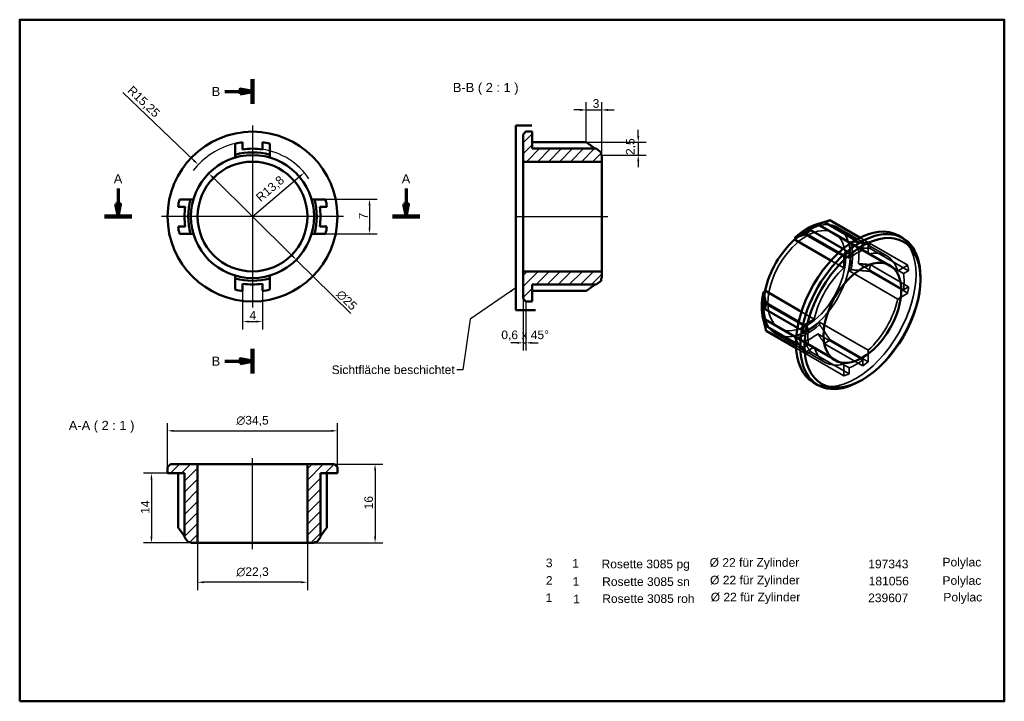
# Model space of a CAD drawing. Header units: millimetres. Extents: x 5 to 205, y 5 to 144.
import ezdxf

# ---------------------------------------------------------------- set-up
doc = ezdxf.new("R2010")
doc.units = ezdxf.units.MM
doc.header["$LTSCALE"] = 0.5
for name, color, linetype, lineweight in [('Bemaßungen(DIN)', 7, 'Continuous', 25), ('Mittellinie(DIN)', 7, 'Continuous', 25), ('Mittelpunktmarkierung(DIN)', 7, 'Continuous', 25), ('Schnittansichtslinien(DIN)', 7, 'Continuous', 70), ('Sichtbare Kanten(DIN)', 7, 'Continuous', 50), ('Skizziergeometrie(DIN)', 7, 'Continuous', 50), ('Symbole(DIN)', 7, 'Continuous', 25), ('Verdeckte Kanten(DIN)', 7, 'Continuous', 35)]:
    doc.layers.add(name, color=color, linetype=linetype, lineweight=lineweight)
doc.layers.add('Schraffur', color=7, linetype='Continuous', lineweight=9, true_color=0x1e1e47)
doc.styles.add('Aktuell-DIN', font='arial.ttf')
doc.styles.add('Aktuell-DINGroßer Text', font='arial.ttf')
doc.styles.add('STANDARD-DIN~0', font='arial.ttf')
doc.dimstyles.new('CAD-LAN', dxfattribs={"dimscale": 0.5, "dimtxt": 3.5, "dimasz": 2.5, "dimexe": 3.175, "dimexo": 0, "dimgap": 0.8, "dimtad": 1, "dimrnd": 1e-08, "dimtxsty": 'STANDARD-DIN~0', "dimcen": 0.09, "dimdle": 10, "dimclrd": 256, "dimclre": 256, "dimclrt": 256, "dimadec": 0, "dimazin": 2, "dimtfac": 1, "dimtmove": 0, "dimatfit": 3, "dimfxl": 1, "dimtolj": 1, "dimtzin": 0, "dimlwd": 25, "dimlwe": 25, "dimarcsym": 0})
doc.dimstyles.new('CAD-LAN$7', dxfattribs={"dimscale": 0.5, "dimtxt": 3.5, "dimasz": 2.5, "dimexe": 3.175, "dimexo": 0, "dimgap": 0.8, "dimtad": 1, "dimrnd": 1e-08, "dimtxsty": 'STANDARD-DIN~0', "dimcen": 0.09, "dimdle": 10, "dimclrd": 7, "dimclre": 256, "dimclrt": 256, "dimadec": 0, "dimazin": 2, "dimtfac": 1, "dimtmove": 0, "dimatfit": 3, "dimfxl": 1, "dimtolj": 1, "dimtzin": 0, "dimlwd": 25, "dimlwe": 25, "dimarcsym": 0})
pattern_1 = [(45, (0, 0), (-1.122532, 1.122532), [])]

# ---------------------------------------------------------------- blocks, each defined once
blk = doc.blocks.new('Ränder Standardrahmen')
at = {"layer": 'Skizziergeometrie(DIN)', "flags": 128}
blk.add_lwpolyline([(10, 10), (10, 287), (410, 287), (410, 10), (10, 10)], dxfattribs=at)
blk = doc.blocks.new('2DTransSchnitt0')
at = {"layer": 'Schnittansichtslinien(DIN)', "linetype": 'Continuous'}
for p, q in [((49.97, 218.43), (49.97, 211.99)), ((166.94, 218.43), (166.94, 211.99)), ((48.97, 211.99), (49.97, 206.99)), ((50.97, 211.99), (48.97, 211.99)), ((49.97, 211.99), (49.97, 206.99)), ((49.97, 206.99), (50.97, 211.99)), ((165.94, 211.99), (166.94, 206.99)), ((167.94, 211.99), (165.94, 211.99)), ((166.94, 211.99), (166.94, 206.99)), ((166.94, 206.99), (167.94, 211.99))]:
    blk.add_line(p, q, dxfattribs=at)
at = {"layer": 'Schnittansichtslinien(DIN)', "linetype": 'Continuous', "lineweight": 140}
for p, q in [((44.41, 206.99), (55.52, 206.99)), ((161.39, 206.99), (172.5, 206.99))]:
    blk.add_line(p, q, dxfattribs=at)
at = {"layer": 'Schnittansichtslinien(DIN)', "linetype": 'Continuous', "flags": 128}
for points in [[(48.97, 211.99), (49.97, 206.99), (50.97, 211.99), (48.97, 211.99)], [(165.94, 211.99), (166.94, 206.99), (167.94, 211.99), (165.94, 211.99)]]:
    blk.add_lwpolyline(points, dxfattribs=at)
at = {"layer": 'Schnittansichtslinien(DIN)'}
for points in [[(48.97, 211.99), (49.97, 206.99), (50.97, 211.99), (48.97, 211.99)], [(165.94, 211.99), (166.94, 206.99), (167.94, 211.99), (165.94, 211.99)]]:
    blk.add_solid(points, dxfattribs=at)
at = {"layer": 'Schnittansichtslinien(DIN)', "char_height": 3.73, "attachment_point": 7, "style": 'Aktuell-DINGroßer Text'}
for insert in [(48.22, 220.49), (165.19, 220.49)]:
    blk.add_mtext('A', dxfattribs=dict(at, insert=insert))
blk = doc.blocks.new('2DTransSchnitt1')
at = {"layer": 'Schnittansichtslinien(DIN)', "linetype": 'Continuous', "lineweight": 140}
for p, q in [((104.58, 262.85), (104.58, 252.8)), ((104.58, 153.27), (104.58, 143.21))]:
    blk.add_line(p, q, dxfattribs=at)
at = {"layer": 'Schnittansichtslinien(DIN)', "linetype": 'Continuous'}
for p, q in [((93.38, 257.83), (99.58, 257.83)), ((104.58, 257.83), (99.58, 258.83)), ((99.58, 258.83), (99.58, 256.83)), ((99.58, 257.83), (104.58, 257.83)), ((99.58, 256.83), (104.58, 257.83)), ((93.38, 148.24), (99.58, 148.24)), ((104.58, 148.24), (99.58, 149.24)), ((99.58, 149.24), (99.58, 147.24)), ((99.58, 148.24), (104.58, 148.24)), ((99.58, 147.24), (104.58, 148.24))]:
    blk.add_line(p, q, dxfattribs=at)
at = {"layer": 'Schnittansichtslinien(DIN)', "linetype": 'Continuous', "flags": 128}
for points in [[(99.58, 256.83), (104.58, 257.83), (99.58, 258.83), (99.58, 256.83)], [(99.58, 147.24), (104.58, 148.24), (99.58, 149.24), (99.58, 147.24)]]:
    blk.add_lwpolyline(points, dxfattribs=at)
at = {"layer": 'Schnittansichtslinien(DIN)'}
for points in [[(99.58, 256.83), (104.58, 257.83), (99.58, 258.83), (99.58, 256.83)], [(99.58, 147.24), (104.58, 148.24), (99.58, 149.24), (99.58, 147.24)]]:
    blk.add_solid(points, dxfattribs=at)
at = {"layer": 'Schnittansichtslinien(DIN)', "char_height": 3.73, "attachment_point": 7, "style": 'Aktuell-DINGroßer Text'}
for insert in [(88, 255.96), (88, 146.37)]:
    blk.add_mtext('B', dxfattribs=dict(at, insert=insert))
blk = doc.blocks.new('*D10')
at = {"layer": 'Bemaßungen(DIN)', "color": 250, "linetype": 'Continuous', "lineweight": 25, "true_color": 0x3f3f3f, "transparency": 16777216}
blk.add_line((25.95, 128.68), (40.36, 114.9), dxfattribs=at)
blk.add_arc((52.29, 103.5), 15.25, 103.2681, 142.2427, dxfattribs=at)
at = {"layer": 'Bemaßungen(DIN)', "color": 250, "linetype": 'Continuous', "true_color": 0x3f3f3f, "transparency": 16777216}
blk.add_solid([(40.51, 115.05), (40.22, 114.75), (41.27, 114.04)], dxfattribs=at)
at = {"layer": 'Defpoints', "color": 0, "linetype": 'Continuous', "transparency": 16777216}
for p in [(41.27, 114.04), (52.29, 103.5)]:
    blk.add_point(p, dxfattribs=at)
at = {"layer": 'Bemaßungen(DIN)', "color": 250, "linetype": 'Continuous', "lineweight": 25, "true_color": 0x3f3f3f, "transparency": 16777216, "insert": (27.97, 130.21), "char_height": 1.75, "attachment_point": 1, "rotation": 316.2783, "style": 'STANDARD-DIN~0'}
blk.add_mtext('\\A1;R15,25', dxfattribs=at)
blk = doc.blocks.new('*D11')
at = {"layer": 'Bemaßungen(DIN)', "color": 250, "linetype": 'Continuous', "lineweight": 25, "true_color": 0x3f3f3f, "transparency": 16777216}
blk.add_line((52.29, 103.5), (61.85, 111.62), dxfattribs=at)
blk.add_arc((52.29, 103.5), 13.8, 33.758, 81.6669, dxfattribs=at)
at = {"layer": 'Bemaßungen(DIN)', "color": 250, "linetype": 'Continuous', "true_color": 0x3f3f3f, "transparency": 16777216}
blk.add_solid([(61.72, 111.78), (61.99, 111.46), (62.81, 112.43)], dxfattribs=at)
at = {"layer": 'Defpoints', "color": 0, "linetype": 'Continuous', "transparency": 16777216}
for p in [(62.81, 112.43), (52.29, 103.5)]:
    blk.add_point(p, dxfattribs=at)
at = {"layer": 'Bemaßungen(DIN)', "color": 250, "linetype": 'Continuous', "lineweight": 25, "true_color": 0x3f3f3f, "transparency": 16777216, "insert": (52.79, 107.73), "char_height": 1.75, "attachment_point": 1, "rotation": 40.3491, "style": 'STANDARD-DIN~0'}
blk.add_mtext('\\A1;R13,8', dxfattribs=at)
blk = doc.blocks.new('*D12')
at = {"layer": 'Bemaßungen(DIN)', "color": 250, "linetype": 'Continuous', "lineweight": 25, "true_color": 0x3f3f3f, "transparency": 16777216}
for p, q in [((67.13, 107), (77.64, 107)), ((76.05, 105.75), (76.05, 101.25)), ((67.13, 100), (77.64, 100))]:
    blk.add_line(p, q, dxfattribs=at)
at = {"layer": 'Bemaßungen(DIN)', "color": 250, "linetype": 'Continuous', "true_color": 0x3f3f3f, "transparency": 16777216}
for points in [[(75.85, 105.75), (76.26, 105.75), (76.05, 107)], [(75.85, 101.25), (76.26, 101.25), (76.05, 100)]]:
    blk.add_solid(points, dxfattribs=at)
at = {"layer": 'Defpoints', "color": 0, "linetype": 'Continuous', "transparency": 16777216}
for p in [(67.13, 107), (67.13, 100), (76.05, 100)]:
    blk.add_point(p, dxfattribs=at)
at = {"layer": 'Bemaßungen(DIN)', "color": 250, "linetype": 'Continuous', "lineweight": 25, "true_color": 0x3f3f3f, "transparency": 16777216, "insert": (73.9, 102.93), "char_height": 1.75, "attachment_point": 1, "rotation": 90, "style": 'STANDARD-DIN~0'}
blk.add_mtext('\\A1;7', dxfattribs=at)
blk = doc.blocks.new('*D13')
at = {"layer": 'Bemaßungen(DIN)', "color": 250, "linetype": 'Continuous', "lineweight": 25, "true_color": 0x3f3f3f, "transparency": 16777216}
for p, q in [((50.29, 88.38), (50.29, 80.57)), ((54.29, 88.38), (54.29, 80.57)), ((51.54, 82.16), (53.04, 82.16))]:
    blk.add_line(p, q, dxfattribs=at)
at = {"layer": 'Bemaßungen(DIN)', "color": 250, "linetype": 'Continuous', "true_color": 0x3f3f3f, "transparency": 16777216}
for points in [[(51.54, 82.36), (51.54, 81.95), (50.29, 82.16)], [(53.04, 82.36), (53.04, 81.95), (54.29, 82.16)]]:
    blk.add_solid(points, dxfattribs=at)
at = {"layer": 'Defpoints', "color": 0, "linetype": 'Continuous', "transparency": 16777216}
for p in [(50.29, 88.38), (54.29, 88.38), (54.29, 82.16)]:
    blk.add_point(p, dxfattribs=at)
at = {"layer": 'Bemaßungen(DIN)', "color": 250, "linetype": 'Continuous', "lineweight": 25, "true_color": 0x3f3f3f, "transparency": 16777216, "insert": (51.68, 84.31), "char_height": 1.75, "attachment_point": 1, "style": 'STANDARD-DIN~0'}
blk.add_mtext('\\A1;4', dxfattribs=at)
blk = doc.blocks.new('*D14')
at = {"layer": 'Bemaßungen(DIN)', "color": 250, "linetype": 'Continuous', "lineweight": 25, "true_color": 0x3f3f3f, "transparency": 16777216}
for p, q in [((44.28, 111.4), (60.29, 95.59)), ((61.18, 94.71), (72.26, 83.77))]:
    blk.add_line(p, q, dxfattribs=at)
at = {"layer": 'Bemaßungen(DIN)', "color": 250, "linetype": 'Continuous', "true_color": 0x3f3f3f, "transparency": 16777216}
for points in [[(44.43, 111.55), (44.14, 111.25), (43.39, 112.28)], [(60.44, 95.74), (60.15, 95.44), (61.18, 94.71)]]:
    blk.add_solid(points, dxfattribs=at)
at = {"layer": 'Defpoints', "color": 0, "linetype": 'Continuous', "transparency": 16777216}
for p in [(43.39, 112.28), (61.18, 94.71)]:
    blk.add_point(p, dxfattribs=at)
at = {"layer": 'Bemaßungen(DIN)', "color": 250, "linetype": 'Continuous', "lineweight": 25, "true_color": 0x3f3f3f, "transparency": 16777216, "insert": (70.43, 88.79), "char_height": 1.75, "attachment_point": 1, "rotation": 315.3536, "style": 'STANDARD-DIN~0'}
blk.add_mtext('\\A1;∅25', dxfattribs=at)
blk = doc.blocks.new('*D15')
at = {"layer": 'Bemaßungen(DIN)', "color": 250, "linetype": 'Continuous', "lineweight": 25, "true_color": 0x3f3f3f, "transparency": 16777216}
for p, q in [((35.04, 52.58), (35.04, 61.55)), ((69.54, 52.58), (69.54, 61.55)), ((36.29, 59.96), (68.29, 59.96))]:
    blk.add_line(p, q, dxfattribs=at)
at = {"layer": 'Bemaßungen(DIN)', "color": 250, "linetype": 'Continuous', "true_color": 0x3f3f3f, "transparency": 16777216}
for points in [[(36.29, 60.17), (36.29, 59.75), (35.04, 59.96)], [(68.29, 60.17), (68.29, 59.75), (69.54, 59.96)]]:
    blk.add_solid(points, dxfattribs=at)
at = {"layer": 'Defpoints', "color": 0, "linetype": 'Continuous', "transparency": 16777216}
for p in [(69.54, 59.96), (35.04, 52.58), (69.54, 52.58)]:
    blk.add_point(p, dxfattribs=at)
at = {"layer": 'Bemaßungen(DIN)', "color": 250, "linetype": 'Continuous', "lineweight": 25, "true_color": 0x3f3f3f, "transparency": 16777216, "insert": (49.01, 62.99), "char_height": 1.75, "attachment_point": 1, "style": 'STANDARD-DIN~0'}
blk.add_mtext('\\A1;\\fAIGDT|b0|i0;\\H1.7500;n\\fArial|b0|i0;\\H1.7500;34,5', dxfattribs=at)
blk = doc.blocks.new('*D16')
at = {"layer": 'Bemaßungen(DIN)', "color": 250, "linetype": 'Continuous', "lineweight": 25, "true_color": 0x3f3f3f, "transparency": 16777216}
for p, q in [((41.14, 37.18), (41.14, 27.6)), ((63.44, 37.18), (63.44, 27.6)), ((62.19, 29.18), (42.39, 29.18))]:
    blk.add_line(p, q, dxfattribs=at)
at = {"layer": 'Bemaßungen(DIN)', "color": 250, "linetype": 'Continuous', "true_color": 0x3f3f3f, "transparency": 16777216}
for points in [[(42.39, 29.39), (42.39, 28.98), (41.14, 29.18)], [(62.19, 29.39), (62.19, 28.98), (63.44, 29.18)]]:
    blk.add_solid(points, dxfattribs=at)
at = {"layer": 'Defpoints', "color": 0, "linetype": 'Continuous', "transparency": 16777216}
for p in [(41.14, 37.18), (63.44, 37.18), (41.14, 29.18)]:
    blk.add_point(p, dxfattribs=at)
at = {"layer": 'Bemaßungen(DIN)', "color": 250, "linetype": 'Continuous', "lineweight": 25, "true_color": 0x3f3f3f, "transparency": 16777216, "insert": (49.02, 32.22), "char_height": 1.75, "attachment_point": 1, "style": 'STANDARD-DIN~0'}
blk.add_mtext('\\A1;{\\fAIGDT|b0|i0;\\H1.7500;\\ln}\\fArial|b0|i0;\\H1.7500;22,3', dxfattribs=at)
blk = doc.blocks.new('*D17')
at = {"layer": 'Bemaßungen(DIN)', "color": 250, "linetype": 'Continuous', "lineweight": 25, "true_color": 0x3f3f3f, "transparency": 16777216}
for p, q in [((68.94, 53.18), (78.78, 53.18)), ((77.19, 51.93), (77.19, 38.43)), ((64.79, 37.18), (78.78, 37.18))]:
    blk.add_line(p, q, dxfattribs=at)
at = {"layer": 'Bemaßungen(DIN)', "color": 250, "linetype": 'Continuous', "true_color": 0x3f3f3f, "transparency": 16777216}
for points in [[(76.98, 51.93), (77.4, 51.93), (77.19, 53.18)], [(76.98, 38.43), (77.4, 38.43), (77.19, 37.18)]]:
    blk.add_solid(points, dxfattribs=at)
at = {"layer": 'Defpoints', "color": 0, "linetype": 'Continuous', "transparency": 16777216}
for p in [(68.94, 53.18), (64.79, 37.18), (77.19, 37.18)]:
    blk.add_point(p, dxfattribs=at)
at = {"layer": 'Bemaßungen(DIN)', "color": 250, "linetype": 'Continuous', "lineweight": 25, "true_color": 0x3f3f3f, "transparency": 16777216, "insert": (75, 44.01), "char_height": 1.75, "attachment_point": 1, "rotation": 90, "style": 'STANDARD-DIN~0'}
blk.add_mtext('\\A1;16', dxfattribs=at)
blk = doc.blocks.new('*D18')
at = {"layer": 'Bemaßungen(DIN)', "color": 250, "linetype": 'Continuous', "lineweight": 25, "true_color": 0x3f3f3f, "transparency": 16777216}
for p, q in [((35.04, 51.33), (30.18, 51.33)), ((31.76, 50.08), (31.76, 38.43)), ((39.79, 37.18), (30.18, 37.18))]:
    blk.add_line(p, q, dxfattribs=at)
at = {"layer": 'Bemaßungen(DIN)', "color": 250, "linetype": 'Continuous', "true_color": 0x3f3f3f, "transparency": 16777216}
for points in [[(31.55, 50.08), (31.97, 50.08), (31.76, 51.33)], [(31.55, 38.43), (31.97, 38.43), (31.76, 37.18)]]:
    blk.add_solid(points, dxfattribs=at)
at = {"layer": 'Defpoints', "color": 0, "linetype": 'Continuous', "transparency": 16777216}
for p in [(35.04, 51.33), (31.76, 37.18), (39.79, 37.18)]:
    blk.add_point(p, dxfattribs=at)
at = {"layer": 'Bemaßungen(DIN)', "color": 250, "linetype": 'Continuous', "lineweight": 25, "true_color": 0x3f3f3f, "transparency": 16777216, "insert": (29.61, 43.09), "char_height": 1.75, "attachment_point": 1, "rotation": 90, "style": 'STANDARD-DIN~0'}
blk.add_mtext('\\A1;14', dxfattribs=at)
blk = doc.blocks.new('*D19')
at = {"layer": 'Bemaßungen(DIN)', "color": 250, "linetype": 'Continuous', "lineweight": 25, "true_color": 0x3f3f3f, "transparency": 16777216}
for p, q in [((120.09, 118.62), (120.09, 126.75)), ((123.24, 116), (123.24, 126.75)), ((118.84, 125.16), (117.59, 125.16)), ((120.09, 125.16), (123.24, 125.16)), ((124.49, 125.16), (125.74, 125.16))]:
    blk.add_line(p, q, dxfattribs=at)
at = {"layer": 'Bemaßungen(DIN)', "color": 250, "linetype": 'Continuous', "true_color": 0x3f3f3f, "transparency": 16777216}
for points in [[(118.84, 125.37), (118.84, 124.95), (120.09, 125.16)], [(124.49, 125.37), (124.49, 124.95), (123.24, 125.16)]]:
    blk.add_solid(points, dxfattribs=at)
at = {"layer": 'Defpoints', "color": 0, "linetype": 'Continuous', "transparency": 16777216}
for p in [(123.24, 125.16), (120.09, 118.62), (123.24, 116)]:
    blk.add_point(p, dxfattribs=at)
at = {"layer": 'Bemaßungen(DIN)', "color": 250, "linetype": 'Continuous', "lineweight": 25, "true_color": 0x3f3f3f, "transparency": 16777216, "insert": (120.7, 127.35), "char_height": 1.75, "attachment_point": 1, "style": 'STANDARD-DIN~0'}
blk.add_mtext('\\A1; \\fArial|b0|i0;\\H1.7500;3', dxfattribs=at)
blk = doc.blocks.new('*D20')
at = {"layer": 'Bemaßungen(DIN)', "color": 250, "linetype": 'Continuous', "lineweight": 25, "true_color": 0x3f3f3f, "transparency": 16777216}
for p, q in [((130.64, 119.87), (130.64, 121.12)), ((120.09, 118.62), (132.23, 118.62)), ((130.64, 118.62), (130.64, 116)), ((123.24, 116), (132.23, 116)), ((130.64, 114.75), (130.64, 113.5))]:
    blk.add_line(p, q, dxfattribs=at)
at = {"layer": 'Bemaßungen(DIN)', "color": 250, "linetype": 'Continuous', "true_color": 0x3f3f3f, "transparency": 16777216}
for points in [[(130.44, 119.87), (130.85, 119.87), (130.64, 118.62)], [(130.44, 114.75), (130.85, 114.75), (130.64, 116)]]:
    blk.add_solid(points, dxfattribs=at)
at = {"layer": 'Defpoints', "color": 0, "linetype": 'Continuous', "transparency": 16777216}
for p in [(120.09, 118.62), (123.24, 116), (130.64, 116)]:
    blk.add_point(p, dxfattribs=at)
at = {"layer": 'Bemaßungen(DIN)', "color": 250, "linetype": 'Continuous', "lineweight": 25, "true_color": 0x3f3f3f, "transparency": 16777216, "insert": (128.14, 115.32), "char_height": 1.75, "attachment_point": 1, "rotation": 90, "style": 'STANDARD-DIN~0'}
blk.add_mtext('\\A1; \\fArial|b0|i0;\\H1.7500;2,5', dxfattribs=at)
blk = doc.blocks.new('*D21')
at = {"layer": 'Bemaßungen(DIN)', "color": 250, "linetype": 'Continuous', "lineweight": 25, "true_color": 0x3f3f3f, "transparency": 16777216}
for p, q in [((107.24, 86.85), (107.24, 76.25)), ((107.84, 86.25), (107.84, 76.25)), ((105.99, 77.84), (104.74, 77.84)), ((107.24, 77.84), (107.84, 77.84)), ((109.09, 77.84), (110.34, 77.84))]:
    blk.add_line(p, q, dxfattribs=at)
at = {"layer": 'Bemaßungen(DIN)', "color": 250, "linetype": 'Continuous', "true_color": 0x3f3f3f, "transparency": 16777216}
for points in [[(105.99, 78.05), (105.99, 77.63), (107.24, 77.84)], [(109.09, 78.05), (109.09, 77.63), (107.84, 77.84)]]:
    blk.add_solid(points, dxfattribs=at)
at = {"layer": 'Defpoints', "color": 0, "linetype": 'Continuous', "transparency": 16777216}
for p in [(107.24, 86.85), (107.84, 86.25), (107.84, 77.84)]:
    blk.add_point(p, dxfattribs=at)
at = {"layer": 'Bemaßungen(DIN)', "color": 250, "linetype": 'Continuous', "lineweight": 25, "true_color": 0x3f3f3f, "transparency": 16777216, "insert": (102.83, 80.34), "char_height": 1.75, "attachment_point": 1, "style": 'STANDARD-DIN~0'}
blk.add_mtext('\\A1;\\fArial|b0|i0;\\H1.7500;0,6 x 45°', dxfattribs=at)

msp = doc.modelspace()

# ---------------------------------------------------------------- hatches: boundary and pattern name
at = {"layer": 'Schraffur'}
h = msp.add_hatch(dxfattribs=at)
h.set_pattern_fill('ANSI31', color=256, scale=12.7, style=0)
h.set_pattern_definition(pattern_1)
h.paths.add_polyline_path([(107.84, 120.747), (107.24, 120.147), (107.24, 114.647), (123.24, 114.647), (123.24, 115.997), (123.09, 115.997), (123.09, 116.547), (122.068, 117.297), (109.09, 117.297), (109.09, 120.747)])
h.paths.add_polyline_path([(107.24, 86.847), (107.84, 86.247), (109.09, 86.247), (109.09, 89.697), (122.068, 89.697), (123.09, 90.447), (123.09, 90.997), (123.24, 90.997), (123.24, 92.347), (107.24, 92.347)])
h = msp.add_hatch(dxfattribs=at)
h.set_pattern_fill('ANSI31', color=256, scale=12.7, style=0)
h.set_pattern_definition(pattern_1)
h.paths.add_polyline_path([(69.538, 52.583), (68.938, 53.183), (63.438, 53.183), (63.438, 37.183), (64.788, 37.183), (64.788, 37.333), (65.338, 37.333), (66.088, 38.356), (66.088, 51.333), (69.538, 51.333)])
h.paths.add_polyline_path([(35.638, 53.183), (35.038, 52.583), (35.038, 51.333), (38.488, 51.333), (38.488, 38.356), (39.238, 37.333), (39.788, 37.333), (39.788, 37.183), (41.138, 37.183), (41.138, 53.183)])

# ---------------------------------------------------------------- linework, layer by layer
at = {"layer": 'Mittellinie(DIN)', "linetype": 'Continuous'}
for p, q in [((105.99, 103.497), (124.49, 103.497)), ((52.288, 35.933), (52.288, 54.433))]:
    msp.add_line(p, q, dxfattribs=at)
at = {"layer": 'Mittelpunktmarkierung(DIN)', "linetype": 'Continuous'}
for p, q in [((52.288, 121.997), (52.288, 84.997)), ((70.788, 103.497), (33.788, 103.497))]:
    msp.add_line(p, q, dxfattribs=at)
at = {"layer": 'Sichtbare Kanten(DIN)'}
for p, q in [((107.84, 120.747), (107.24, 120.147)), ((107.24, 120.147), (107.24, 114.647)), ((109.09, 120.747), (107.84, 120.747)), ((109.09, 117.297), (109.09, 120.747)), ((109.09, 118.615), (120.09, 118.615)), ((48.788, 116.069), (48.788, 115.497)), ((55.788, 115.497), (55.788, 116.069)), ((122.068, 117.297), (109.09, 117.297)), ((123.09, 116.547), (122.068, 117.297)), ((123.09, 115.997), (123.09, 116.547)), ((107.24, 114.647), (123.24, 114.647)), ((107.24, 92.347), (107.24, 114.647)), ((123.24, 115.997), (123.09, 115.997)), ((123.24, 114.647), (123.24, 115.997)), ((123.24, 92.347), (123.24, 114.647)), ((40.288, 106.997), (39.716, 106.997)), ((64.86, 106.997), (64.288, 106.997)), ((167.17, 102.03), (169.05, 102.583)), ((174.781, 98.728), (168.51, 102.349)), ((175.673, 99.213), (169.571, 102.736)), ((172.24, 96.929), (165.682, 100.716)), ((173.794, 98.103), (167.112, 101.961)), ((39.716, 99.997), (40.288, 99.997)), ((64.288, 99.997), (64.86, 99.997)), ((162.5, 98.782), (162.5, 99.249)), ((169.795, 94.57), (162.5, 98.782)), ((171.249, 96.052), (164.621, 99.879)), ((184.383, 99.126), (183.499, 99.637)), ((123.24, 92.347), (107.24, 92.347)), ((107.24, 92.347), (107.24, 86.847)), ((123.24, 90.997), (123.24, 92.347)), ((48.788, 91.497), (48.788, 90.925)), ((55.788, 90.925), (55.788, 91.497)), ((122.068, 89.697), (123.09, 90.447)), ((123.09, 90.447), (123.09, 90.997)), ((123.09, 90.997), (123.24, 90.997)), ((187.956, 90.74), (187.956, 91.23)), ((109.09, 86.247), (109.09, 89.697)), ((109.09, 89.697), (122.068, 89.697)), ((109.09, 88.378), (120.09, 88.378)), ((156.085, 88.138), (156.489, 88.372)), ((156.489, 88.372), (163.784, 84.16)), ((107.24, 86.847), (107.84, 86.247)), ((107.84, 86.247), (109.09, 86.247)), ((162.964, 80.863), (156.406, 84.649)), ((163.228, 82.16), (156.6, 85.986)), ((156.012, 82.703), (156.472, 80.799)), ((162.725, 78.931), (156.043, 82.788)), ((162.677, 77.763), (156.406, 81.383)), ((162.703, 76.748), (156.6, 80.271)), ((176.182, 70.348), (175.758, 70.103)), ((167.133, 69.248), (166.249, 69.759)), ((35.638, 53.183), (35.038, 52.583)), ((35.038, 52.583), (35.038, 51.333)), ((41.138, 53.183), (35.638, 53.183)), ((41.138, 37.183), (41.138, 53.183)), ((41.138, 53.183), (63.438, 53.183)), ((68.938, 53.183), (63.438, 53.183)), ((63.438, 53.183), (63.438, 37.183)), ((69.538, 52.583), (68.938, 53.183)), ((69.538, 51.333), (69.538, 52.583)), ((35.038, 51.333), (38.488, 51.333)), ((37.17, 51.333), (37.17, 40.333)), ((38.488, 51.333), (38.488, 38.356)), ((66.088, 38.356), (66.088, 51.333)), ((66.088, 51.333), (69.538, 51.333)), ((67.406, 51.333), (67.406, 40.333)), ((38.488, 38.356), (39.238, 37.333)), ((65.338, 37.333), (66.088, 38.356)), ((39.238, 37.333), (39.788, 37.333)), ((39.788, 37.333), (39.788, 37.183)), ((39.788, 37.183), (41.138, 37.183)), ((41.138, 37.183), (63.438, 37.183)), ((63.438, 37.183), (64.788, 37.183)), ((64.788, 37.183), (64.788, 37.333)), ((64.788, 37.333), (65.338, 37.333))]:
    msp.add_line(p, q, dxfattribs=at)
for radius in [17.25, 12.5, 11.15]:
    msp.add_circle((52.288, 103.497), radius, dxfattribs=at)
for radius, start, end in [(15.25, 97.53591, 103.26812), (15.25, 76.73188, 82.46409), (13.05, 74.44286, 105.55714), (13.8, 81.66692, 98.33308), (15.25, 166.73188, 172.46409), (13.05, 164.44286, 195.55714), (13.05, 344.44286, 15.55714), (15.25, 7.53591, 13.26812), (13.8, 171.66692, 188.33308), (13.8, 351.66692, 8.33308), (15.25, 187.53591, 193.26812), (15.25, 346.73188, 352.46409), (13.05, 254.44286, 285.55714), (15.25, 256.73188, 262.46409), (13.8, 261.66692, 278.33308), (15.25, 277.53591, 283.26812)]:
    msp.add_arc((52.288, 103.497), radius, start, end, dxfattribs=at)
for centre, major_axis, start_param, end_param in [((174.874, 84.698), (-8.625, -14.939), 3.1415927, 6.2831853), ((164.975, 90.413), (-6.525, -11.302), 3.686741, 4.1985141), ((167.096, 89.188), (7.625, 13.207), 0.5538258, 0.6538717), ((175.758, 84.187), (8.625, 14.939), 5.4977871, 10.2101761), ((165.698, 89.996), (6.9, 11.951), 0.6399584, 0.9308379), ((167.096, 89.188), (7.625, 13.207), 0.9169246, 1.0169705), ((164.869, 90.474), (6.25, 10.825), 1.0567147, 2.084878), ((164.975, 90.413), (-6.525, -11.302), 5.2262638, 5.7380369), ((165.698, 89.996), (6.9, 11.951), 2.2107548, 2.5016342), ((167.096, 89.188), (7.625, 13.207), 2.1246221, 2.2246681), ((167.096, 89.188), (7.625, 13.207), 2.4877209, 2.5877669)]:
    msp.add_ellipse(centre, major_axis=major_axis, ratio=0.5773503, start_param=start_param, end_param=end_param, dxfattribs=at)
for major_axis in [(-8.325, -14.419), (-5.575, -9.656)]:
    msp.add_ellipse((176.182, 83.942), major_axis=major_axis, ratio=0.5773503, dxfattribs=at)
for points, weights in [([(48.788, 118.34), (48.788, 117.116), (48.788, 116.069)], [1.01745893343, 1.01195536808, 1]), ([(50.288, 117.151), (50.288, 117.847), (50.288, 118.615)], [1.00744290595, 1.01343451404, 1.01687265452]), ([(54.288, 118.615), (54.288, 117.847), (54.288, 117.151)], [1.01687265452, 1.01343451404, 1.00744290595]), ([(55.788, 116.069), (55.788, 117.116), (55.788, 118.34)], [1, 1.01195536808, 1.01745893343]), ([(120.09, 118.615), (121.021, 117.926), (121.871, 117.297)], [1.01687265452, 1.01379088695, 1.00865756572]), ([(39.716, 106.997), (38.669, 106.997), (37.445, 106.997)], [1, 1.01195536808, 1.01745893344]), ([(67.131, 106.997), (65.907, 106.997), (64.86, 106.997)], [1.01745893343, 1.01195536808, 1]), ([(37.17, 105.497), (37.938, 105.497), (38.634, 105.497)], [1.01687265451, 1.01343451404, 1.00744290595]), ([(65.942, 105.497), (66.638, 105.497), (67.406, 105.497)], [1.00744290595, 1.01343451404, 1.01687265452]), ([(167.112, 101.961), (167.776, 102.146), (168.51, 102.349)], [1.00744290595, 1.01343451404, 1.01687265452]), ([(169.571, 102.736), (169.305, 102.659), (169.05, 102.583)], [1.01745893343, 1.01618054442, 1.0145540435]), ([(38.634, 101.497), (37.938, 101.497), (37.17, 101.497)], [1.00744290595, 1.01343451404, 1.01687265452]), ([(67.406, 101.497), (66.638, 101.497), (65.942, 101.497)], [1.01687265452, 1.01343451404, 1.00744290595]), ([(165.682, 100.716), (164.947, 100.513), (164.284, 100.328)], [1.01687265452, 1.01343451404, 1.00744290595]), ([(37.445, 99.997), (38.669, 99.997), (39.716, 99.997)], [1.01745893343, 1.01195536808, 1]), ([(64.86, 99.997), (65.907, 99.997), (67.131, 99.997)], [1, 1.01195536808, 1.01745893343]), ([(162.5, 99.249), (163.473, 99.543), (164.621, 99.879)], [1, 1.01195536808, 1.01745893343]), ([(48.788, 90.925), (48.788, 89.878), (48.788, 88.654)], [1, 1.01195536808, 1.01745893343]), ([(55.788, 88.654), (55.788, 89.878), (55.788, 90.925)], [1.01745893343, 1.01195536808, 1]), ([(50.288, 88.378), (50.288, 89.147), (50.288, 89.842)], [1.01687265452, 1.01343451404, 1.00744290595]), ([(54.288, 89.842), (54.288, 89.147), (54.288, 88.378)], [1.00744290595, 1.01343451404, 1.01687265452]), ([(121.871, 89.697), (121.021, 89.067), (120.09, 88.378)], [1.00865756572, 1.01379088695, 1.01687265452]), ([(156.6, 85.986), (156.317, 87.149), (156.085, 88.138)], [1.01745893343, 1.01195536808, 1]), ([(156.043, 86.054), (156.215, 85.387), (156.406, 84.649)], [1.00744290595, 1.01343451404, 1.01687265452]), ([(156.406, 81.383), (156.215, 82.121), (156.043, 82.788)], [1.01687265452, 1.01343451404, 1.00744290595]), ([(156.472, 80.799), (156.535, 80.54), (156.6, 80.271)], [1.0145540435, 1.01618054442, 1.01745893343]), ([(38.488, 38.553), (37.858, 39.402), (37.17, 40.333)], [1.00865756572, 1.01379088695, 1.01687265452]), ([(67.406, 40.333), (66.717, 39.402), (66.088, 38.553)], [1.01687265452, 1.01379088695, 1.00865756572])]:
    msp.add_rational_spline(points, weights, degree=2, dxfattribs=at)
at = {"layer": 'Skizziergeometrie(DIN)', "linetype": 'Continuous'}
for p, q in [((109, 122), (105.75, 122)), ((105.75, 122), (105.75, 84.5)), ((105.75, 84.5), (109.75, 84.5))]:
    msp.add_line(p, q, dxfattribs=at)
at = {"layer": 'Verdeckte Kanten(DIN)'}
for p, q in [((167.45, 102.107), (167.45, 101.64)), ((173.46, 95.03), (164.284, 100.328)), ((167.45, 101.64), (177.349, 95.924)), ((181.757, 93.599), (170.444, 100.131)), ((181.124, 95.523), (171.119, 101.3)), ((173.46, 98.17), (173.864, 98.403)), ((176.288, 96.663), (173.794, 98.103)), ((176.288, 97.858), (174.781, 98.728)), ((177.349, 98.246), (175.673, 99.213)), ((177.349, 95.924), (177.349, 98.246)), ((185.37, 93.615), (177.592, 98.106)), ((172.399, 95.388), (171.249, 96.052)), ((173.46, 96.225), (172.24, 96.929)), ((173.46, 95.03), (173.46, 96.225)), ((176.288, 97.858), (176.288, 96.663)), ((184.529, 91.905), (176.288, 96.663)), ((185.564, 92.503), (177.786, 96.993)), ((172.399, 93.067), (169.795, 94.57)), ((172.399, 95.388), (172.399, 93.067)), ((183.359, 92.454), (177.349, 95.924)), ((173.864, 92.688), (173.46, 92.454)), ((173.46, 92.454), (183.359, 86.739)), ((184.529, 88.639), (175.353, 93.937)), ((185.37, 87.899), (177.592, 92.39)), ((185.564, 89.237), (177.786, 93.727)), ((185.37, 93.615), (183.359, 92.454)), ((184.529, 91.905), (185.564, 92.503)), ((185.564, 89.237), (184.529, 88.639)), ((165.219, 80.756), (156.043, 86.054)), ((183.359, 86.739), (185.37, 87.899)), ((163.784, 84.16), (166.389, 82.656)), ((156.489, 82.656), (156.085, 82.423)), ((166.389, 76.941), (156.489, 82.656)), ((164.379, 81.496), (163.228, 82.16)), ((166.389, 82.656), (164.379, 81.496)), ((167.45, 82.044), (167.45, 81.577)), ((177.349, 76.329), (167.45, 82.044)), ((170.607, 74.286), (159.294, 80.818)), ((164.184, 80.159), (162.964, 80.863)), ((164.184, 80.159), (165.219, 80.756)), ((168.624, 73.872), (158.619, 79.649)), ((162.5, 78.719), (162.5, 79.186)), ((165.219, 77.49), (162.725, 78.931)), ((176.288, 74.365), (167.112, 79.663)), ((177.349, 74.007), (169.571, 78.498)), ((164.184, 76.893), (162.677, 77.763)), ((164.379, 75.78), (162.703, 76.748)), ((165.219, 77.49), (164.184, 76.893)), ((164.379, 75.78), (166.389, 76.941)), ((173.46, 72.732), (165.219, 77.49)), ((173.46, 71.537), (165.682, 76.028)), ((166.389, 76.941), (172.399, 73.471)), ((176.288, 73.17), (168.51, 77.661)), ((177.349, 74.007), (177.349, 76.329)), ((172.399, 71.15), (164.621, 75.64)), ((176.288, 74.365), (176.288, 73.17)), ((172.399, 73.471), (172.399, 71.15)), ((173.46, 71.537), (173.46, 72.732))]:
    msp.add_line(p, q, dxfattribs=at)
for centre, major_axis, start_param, end_param in [((164.869, 90.474), (6.25, 10.825), 2.084878, 7.3399), ((164.975, 90.413), (-6.525, -11.302), 3.6554675, 3.686741), ((164.975, 90.413), (6.25, 10.825), 0.5016041, 1.0691923), ((174.874, 84.698), (8.625, 14.939), 3.1415927, 6.2831853), ((164.975, 90.413), (-6.25, -10.825), 2.0724004, 2.6399886), ((164.975, 90.413), (6.525, 11.302), 5.2262638, 5.7693104), ((174.874, 84.698), (-7.625, -13.207), 3.6954185, 3.7954644), ((167.096, 89.188), (-7.625, -13.207), 2.4877209, 2.5877669), ((174.874, 84.698), (-7.625, -13.207), 4.0585172, 4.1585632), ((174.874, 84.698), (-6.9, -11.951), 3.7815511, 4.0724306), ((165.698, 89.996), (-6.9, -11.951), 2.2107548, 2.5016342), ((174.874, 84.698), (6.25, 10.825), 5.7815813, 6.7847894), ((174.874, 84.698), (6.25, 10.825), 1.0691923, 2.0724004), ((167.096, 89.188), (-7.625, -13.207), 2.1246221, 2.2246681), ((174.874, 84.698), (7.625, 13.207), 5.6293136, 5.7293595), ((175.758, 84.187), (8.625, 14.939), 3.9269908, 5.4977871), ((174.874, 84.698), (6.9, 11.951), 5.3523474, 5.6432269), ((164.975, 90.413), (6.25, 10.825), 2.0724004, 2.6399886), ((174.874, 84.698), (7.625, 13.207), 5.2662148, 5.3662607), ((174.874, 84.698), (-6.25, -10.825), 1.0691923, 2.0724004), ((164.975, 90.413), (-6.525, -11.302), 5.7380369, 5.7693104), ((164.975, 90.413), (-6.25, -10.825), 0.5016041, 1.0691923), ((164.975, 90.413), (6.525, 11.302), 3.6554675, 4.1985141), ((174.874, 84.698), (-7.625, -13.207), 5.2662148, 5.3662607), ((174.874, 84.698), (-6.9, -11.951), 5.3523474, 5.6432269), ((165.698, 89.996), (-6.9, -11.951), 0.6399584, 0.9308379), ((167.096, 89.188), (-7.625, -13.207), 0.9169246, 1.0169705), ((174.874, 84.698), (-7.625, -13.207), 5.6293136, 5.7293595), ((167.096, 89.188), (-7.625, -13.207), 0.5538258, 0.6538717), ((174.874, 84.698), (-6.25, -10.825), 5.7815813, 6.7847894), ((174.874, 84.698), (6.9, 11.951), 3.7815511, 4.0724306), ((174.874, 84.698), (7.625, 13.207), 4.0585172, 4.1585632), ((174.874, 84.698), (7.625, 13.207), 3.6954185, 3.7954644)]:
    msp.add_ellipse(centre, major_axis=major_axis, ratio=0.5773503, start_param=start_param, end_param=end_param, dxfattribs=at)
msp.add_ellipse((164.869, 90.474), major_axis=(-5.575, -9.656), ratio=0.5773503, dxfattribs=at)
for points, weights in [([(169.05, 102.583), (168.198, 102.333), (167.45, 102.107)], [1.0145540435, 1.00917832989, 1]), ([(173.864, 98.403), (175.578, 98.269), (177.592, 98.106)], [1, 1.01195536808, 1.01745893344]), ([(177.786, 96.993), (176.508, 97.104), (175.353, 97.203)], [1.01687265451, 1.01343451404, 1.00744290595]), ([(177.592, 92.39), (175.578, 92.554), (173.864, 92.688)], [1.01745893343, 1.01195536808, 1]), ([(175.353, 93.937), (176.508, 93.838), (177.786, 93.727)], [1.00744290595, 1.01343451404, 1.01687265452]), ([(156.085, 82.423), (156.264, 81.661), (156.472, 80.799)], [1, 1.00917832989, 1.0145540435]), ([(167.45, 81.577), (168.422, 80.16), (169.571, 78.498)], [1, 1.01195536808, 1.01745893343]), ([(164.621, 75.64), (163.473, 77.303), (162.5, 78.719)], [1.01745893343, 1.01195536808, 1]), ([(164.284, 78.03), (164.947, 77.079), (165.682, 76.028)], [1.00744290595, 1.01343451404, 1.01687265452]), ([(168.51, 77.661), (167.776, 78.712), (167.112, 79.663)], [1.01687265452, 1.01343451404, 1.00744290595])]:
    msp.add_rational_spline(points, weights, degree=2, dxfattribs=at)

# ---------------------------------------------------------------- block references
at = {"xscale": 0.5, "yscale": 0.5, "zscale": 0.5}
msp.add_blockref('Ränder Standardrahmen', (0, 0), dxfattribs=at)
at = {"layer": 'Schnittansichtslinien(DIN)', "xscale": 0.5, "yscale": 0.5, "zscale": 0.5}
for name in ['2DTransSchnitt1', '2DTransSchnitt0']:
    msp.add_blockref(name, (0, 0), dxfattribs=at)

# ---------------------------------------------------------------- texts
at = {"layer": 'Symbole(DIN)', "color": 7}
for s, insert, char_height, attachment_point, style in [('B-B ( 2 : 1 )', (92.995, 128.217), 1.8669, 7, 'Aktuell-DINGroßer Text'), ('A-A ( 2 : 1 )', (14.976, 59.553), 1.8669, 7, 'Aktuell-DINGroßer Text'), ('\\fArial|b0|i0;\\H1.7500;3', (111.878, 34.001), 1.75, 1, 'Aktuell-DIN'), ('\\fArial|b0|i0;\\H1.7500;1', (117.228, 33.905), 1.75, 1, 'Aktuell-DIN'), ('\\fArial|b0|i0;\\H1.7500;2', (111.878, 30.435), 1.75, 1, 'Aktuell-DIN'), ('\\fArial|b0|i0;\\H1.7500;1', (117.324, 30.242), 1.75, 1, 'Aktuell-DIN'), ('\\fArial|b0|i0;\\H1.7500;1', (111.83, 26.916), 1.75, 1, 'Aktuell-DIN'), ('\\fArial|b0|i0;\\H1.7500;1', (117.421, 26.675), 1.75, 1, 'Aktuell-DIN')]:
    msp.add_mtext(s, dxfattribs=dict(at, insert=insert, char_height=char_height, attachment_point=attachment_point, style=style))
at = {"layer": 'Symbole(DIN)', "color": 250, "true_color": 0x3f3f3f, "insert": (68.365, 73.246), "char_height": 1.75, "width": 25.00286, "attachment_point": 1, "style": 'STANDARD-DIN~0'}
msp.add_mtext('\\fArial|b0|i0;Sichtfläche beschichtet', dxfattribs=at)
at = {"layer": 'Symbole(DIN)', "color": 7, "char_height": 1.75, "attachment_point": 1, "style": 'Aktuell-DIN'}
for s, insert, width in [('\\fArial|b0|i0;\\H1.7500; Ø 22 für Zylinder', (144.468, 34.088), 18.88186), ('\\fArial|b0|i0;\\H1.7500;Polylac', (192.442, 34.154), 7.88167), ('\\fArial|b0|i0;\\H1.7500;Rosette 3085 pg', (123.184, 33.781), 17.9375), ('\\fArial|b0|i0;\\H1.7500;197343', (177.366, 33.78), 8.15511), ('\\fArial|b0|i0;\\H1.7500;Rosette 3085 sn', (123.313, 30.194), 17.80145), ('\\fArial|b0|i0;\\H1.7500; Ø 22 für Zylinder', (144.55, 30.506), 18.88186), ('\\fArial|b0|i0;\\H1.7500;181056', (177.458, 30.308), 8.15511), ('\\fArial|b0|i0;\\H1.7500;Polylac', (192.442, 30.42), 7.88167), ('\\fArial|b0|i0;\\H1.7500;Rosette 3085 roh', (123.327, 26.742), 18.75114), ('\\fArial|b0|i0;\\H1.7500; Ø 22 für Zylinder', (144.685, 27.059), 18.88186), ('\\fArial|b0|i0;\\H1.7500;239607', (177.341, 26.895), 8.15511), ('\\fArial|b0|i0;\\H1.7500;Polylac', (192.625, 27.039), 7.88167)]:
    msp.add_mtext(s, dxfattribs=dict(at, insert=insert, width=width))

# ---------------------------------------------------------------- dimensions: what is measured, and where the dimension line sits
at = {"layer": 'Bemaßungen(DIN)', "color": 250, "linetype": 'Continuous', "lineweight": 25, "true_color": 0x3f3f3f}
for mpoint, override, picture, middle in [((41.267, 114.037), {"dimgap": 0.8, "dimdec": 2, "dimlfac": 1, "dimcen": 0, "dimtol": 0, "dimlim": 0, "dimtp": 0, "dimtm": 0, "dimtdec": 2, "dimtofl": 0}, '*D10', (28.988, 125.78)), ((62.805, 112.431), {"dimgap": 0.8, "dimdec": 2, "dimlfac": 1, "dimcen": 0, "dimdle": 0, "dimtol": 0, "dimlim": 0, "dimtp": 0, "dimtm": 0, "dimtdec": 2, "dimtofl": 0, "dimtmove": 2}, '*D11', (55.843, 108.947))]:
    dim = msp.add_radius_dim(center=(52.288, 103.497), mpoint=mpoint, dimstyle='CAD-LAN', override=override, dxfattribs=at)
    dim.commit()
    dim.dimension.update_dxf_attribs({"geometry": picture, "text_midpoint": middle, "dimtype": 164})
for base, p1, p2, angle, text, override, picture, middle in [((123.24, 125.161), (120.09, 118.615), (123.24, 115.997), 180, ' \\fArial|b0|i0;\\H1.7500;3', {"dimgap": 0.8, "dimdec": 1, "dimtol": 0, "dimlim": 0, "dimtp": 0, "dimtm": 0, "dimtdec": 2, "dimtofl": 1, "dimatfit": 1}, '*D19', (121.665, 125.161)), ((130.644, 115.997), (120.09, 118.615), (123.24, 115.997), 90, ' \\fArial|b0|i0;\\H1.7500;2,5', {"dimgap": 0.8, "dimdec": 1, "dimtol": 0, "dimlim": 0, "dimtp": 0, "dimtm": 0, "dimtdec": 2, "dimtofl": 1, "dimatfit": 1}, '*D20', (130.644, 117.306)), ((107.84, 77.837), (107.24, 86.847), (107.84, 86.247), 180, '\\fArial|b0|i0;\\H1.7500;<> x 45°', {"dimgap": 0.8, "dimdec": 2, "dimtol": 0, "dimlim": 0, "dimtp": 0, "dimtm": 0, "dimtdec": 2, "dimtofl": 1, "dimatfit": 1}, '*D21', (107.54, 77.837)), ((69.538, 59.958), (35.038, 52.583), (69.538, 52.583), 180, '\\fAIGDT|b0|i0;\\H1.7500;n\\fArial|b0|i0;\\H1.7500;<>', {"dimgap": 0.8, "dimdec": 2, "dimtol": 0, "dimlim": 0, "dimtp": 0, "dimtm": 0, "dimtdec": 2, "dimtofl": 0, "dimatfit": 1}, '*D15', (52.288, 59.958)), ((41.138, 29.183), (63.438, 37.183), (41.138, 37.183), 180, '{\\fAIGDT|b0|i0;\\H1.7500;\\ln}\\fArial|b0|i0;\\H1.7500;<>', {"dimgap": 0.8, "dimdec": 2, "dimtol": 0, "dimlim": 0, "dimtp": 0, "dimtm": 0, "dimtdec": 2, "dimtofl": 0, "dimatfit": 1}, '*D16', (52.288, 29.183))]:
    dim = msp.add_linear_dim(base=base, p1=p1, p2=p2, angle=angle, text=text, dimstyle='CAD-LAN', override=override, dxfattribs=at)
    dim.commit()
    dim.dimension.update_dxf_attribs({"geometry": picture, "text_midpoint": middle, "dimtype": 160})
dim = msp.add_diameter_dim_2p(p1=(43.395, 112.281), p2=(61.181, 94.713), dimstyle='CAD-LAN', override={"dimgap": 0.8, "dimdec": 2, "dimlfac": 1, "dimtol": 0, "dimlim": 0, "dimtp": 0, "dimtm": 0, "dimtdec": 2, "dimatfit": 2}, dxfattribs=at)
dim.commit()
dim.dimension.update_dxf_attribs({"geometry": '*D14', "text_midpoint": (70.397, 85.61), "dimtype": 163})
for base, p1, p2, angle, override, picture, middle in [((76.053, 99.997), (67.131, 106.997), (67.131, 99.997), 90, {"dimgap": 0.8, "dimdec": 2, "dimtol": 0, "dimlim": 0, "dimtp": 0, "dimtm": 0, "dimtdec": 2, "dimtofl": 0, "dimatfit": 1}, '*D12', (76.053, 103.497)), ((54.288, 82.156), (50.288, 88.378), (54.288, 88.378), 180, {"dimgap": 0.8, "dimdec": 2, "dimtol": 0, "dimlim": 0, "dimtp": 0, "dimtm": 0, "dimtdec": 2, "dimtofl": 0, "dimatfit": 1}, '*D13', (52.288, 82.156)), ((77.188, 37.183), (68.938, 53.183), (64.788, 37.183), 90, {"dimgap": 0.8, "dimdec": 2, "dimtol": 0, "dimlim": 0, "dimtp": 0, "dimtm": 0, "dimtdec": 2, "dimtofl": 0, "dimatfit": 1}, '*D17', (77.188, 45.183)), ((31.763, 37.183), (35.038, 51.333), (39.788, 37.183), 90, {"dimgap": 0.8, "dimdec": 0, "dimtol": 0, "dimlim": 0, "dimtp": 0, "dimtm": 0, "dimtdec": 2, "dimtofl": 0, "dimatfit": 1}, '*D18', (31.763, 44.258))]:
    dim = msp.add_linear_dim(base=base, p1=p1, p2=p2, angle=angle, dimstyle='CAD-LAN', override=override, dxfattribs=at)
    dim.commit()
    dim.dimension.update_dxf_attribs({"geometry": picture, "text_midpoint": middle, "dimtype": 160})

# ---------------------------------------------------------------- leaders
at = {"layer": 'Symbole(DIN)', "color": 7, "linetype": 'Continuous', "lineweight": 25, "annotation_type": 0, "has_hookline": 1, "hookline_direction": 1, "text_width": 24.877}
msp.add_leader([(105.75, 89.007), (96.515, 82.652), (95.018, 72.371), (93.768, 72.371)], dimstyle='CAD-LAN$7', override={"dimtad": 0}, dxfattribs=at)

doc.saveas('drawing.dxf')
